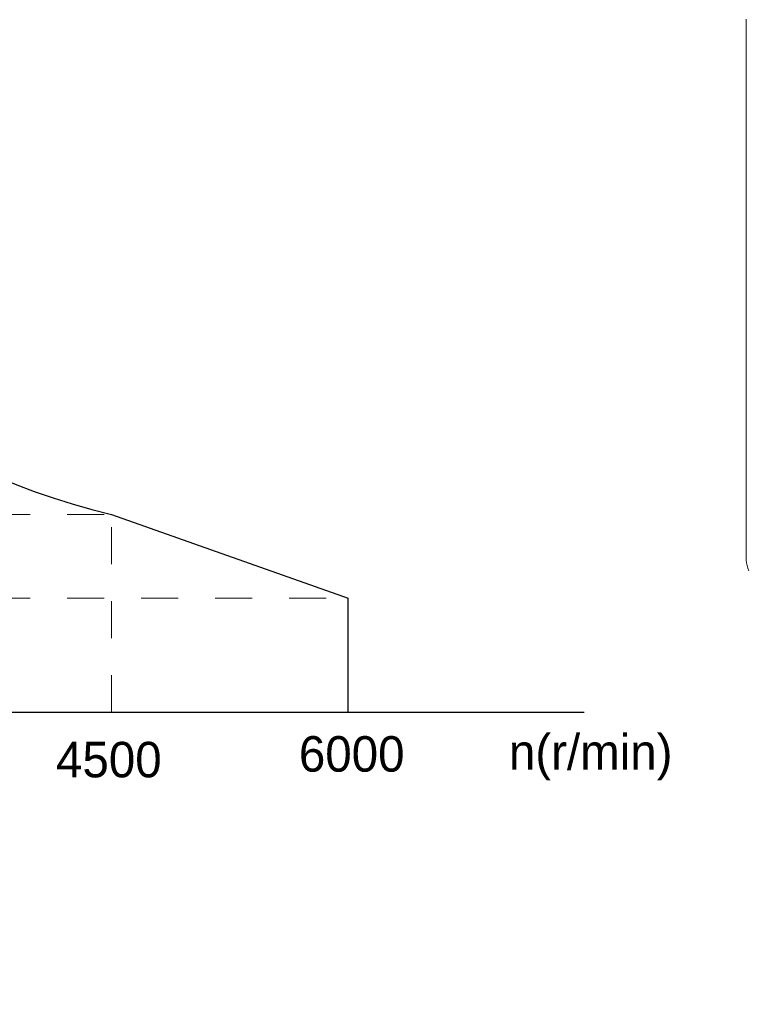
# Model space of a CAD drawing. Header units: inches. Extents: x -1054 to 8431, y -6070 to -4411.
# Tile 5 of 15: x 1291 to 1439, y -5900 to -5701. Entities that reach past the tile are written whole.
import ezdxf

# ---------------------------------------------------------------- set-up
doc = ezdxf.new("R2010")
doc.units = ezdxf.units.IN
doc.header["$MEASUREMENT"] = 0
doc.linetypes.add('JIS_02_1.2', pattern=[2.5, 1.25, -1.25])
doc.layers.add('尺寸标注', color=7, linetype='Continuous')
doc.layers.add('虚线', color=7, linetype='JIS_02_1.2', lineweight=13)
doc.styles.add('SLDTEXTSTYLE0', font='txt')

msp = doc.modelspace()

# ---------------------------------------------------------------- linework, layer by layer
at = {"color": 7, "linetype": 'Continuous', "lineweight": 15}
msp.add_line((1438.5896, -5810.3196), (1438.5896, -5700.6287), dxfattribs=at)
for p, q in [((1309.8872, -5801.0262), (1357.8872, -5818.0081)), ((1357.8872, -5841.1062), (1357.8872, -5818.0081)), ((1261.8872, -5841.1062), (1309.8872, -5841.1062)), ((1309.8872, -5841.1062), (1357.8872, -5841.1062)), ((1357.8872, -5841.1062), (1405.7176, -5841.1062))]:
    msp.add_line(p, q)
msp.add_arc((1341.5432, -5665.3834), 139.2878, 203.581651, 256.863587)
msp.add_arc((1443.5666, -5810.1832), 4.9789, 181.570554, 207.023705, dxfattribs=at)
at = {"layer": '虚线', "ltscale": 6}
for p, q in [((1165.8872, -5801.0262), (1309.8872, -5801.0262)), ((1309.8872, -5841.1062), (1309.8872, -5801.0262)), ((1165.8872, -5818.0081), (1357.8872, -5818.0081))]:
    msp.add_line(p, q, dxfattribs=at)

# ---------------------------------------------------------------- texts
at = {"insert": (669.1853, -5852.6211), "char_height": 11, "width": 1006.186091, "attachment_point": 1}
msp.add_mtext('Technical requirements：\\P\\pt472.3;1.The motor supports both horizontal and vertical mounting methods, with removable foot \\Pmounting plates for horizontal mounting；\\P\\ptz;2.The cooling fan of this motor has a 380V input voltage, and the fan power is 30W；\\P3.The recommended core size for this motor power cable is 2.5 mm² and the recommended \\Ppower cable terminal is TB-2506.;\\P4.The above wiring definition markings are for illustrative purposes only, see the \\Pinternal wire markings of the motor wiring box for details；\\P5.The motor stator coil is embedded with KTY84 temperature measuring resistor, please pay \\Pattention to the motor temperature when using the motor to prevent damage to the motor due \\Pto high temperature.；', dxfattribs=at)
at = {"layer": '尺寸标注', "char_height": 7.2, "attachment_point": 1, "style": 'SLDTEXTSTYLE0'}
for s, insert in [('n(r/min)', (1390.4632, -5845.6041)), ('4500', (1298.6479, -5847.1377)), ('6000', (1347.8844, -5845.9851))]:
    msp.add_mtext(s, dxfattribs=dict(at, insert=insert))

doc.saveas('drawing.dxf')
